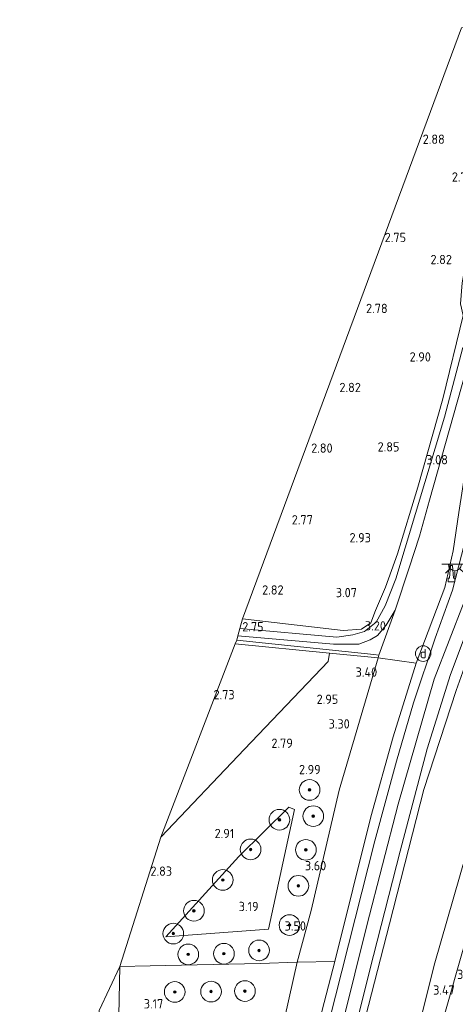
# Model space of a CAD drawing. Extents: x 141961 to 144947, y 416202 to 417778.
# Tile 43 of 122: x 142550 to 142635, y 417570 to 417761. Entities that reach past the tile are written whole.
import ezdxf
from ezdxf.enums import TextEntityAlignment as Align
from ezdxf.lldxf.tags import DXFTag

# ---------------------------------------------------------------- set-up
doc = ezdxf.new("R2010")
doc.units = 0
for name, color, linetype, lineweight in [('B-ME-BV-GELEIDECONSTRUCTIE-S', 210, 'Continuous', 25), ('B-ME-GR-BOOM-S', 90, 'Continuous', 25), ('B-ME-GR-BOUWLAND_AKKERBOUW-GV', 80, 'Continuous', 13), ('B-ME-GR-GRAS-GV', 60, 'Continuous', 13), ('B-ME-GR-HAAG-G', 90, 'GR-HAAG1', 13), ('B-ME-GW-TALUD_KRUIN-G', 90, 'Continuous', 18), ('B-ME-GW-TALUD_TEEN-G', 90, 'Continuous', 18), ('B-ME-IE-MEUBILAIR_DIJKPAAL-S', 7, 'Continuous', 25), ('B-ME-IE-MEUBILAIR_WEGMEUBILAIR-S', 7, 'Continuous', 25), ('B-ME-IE-TERREINAFSCHEIDING_DOORGANG-G', 210, 'Continuous', 18), ('B-ME-IE-TERREINAFSCHEIDING_KUNSTMATIG_HEKWERK-G', 20, 'IE-TERREINAFSCHEIDING-KUNSTMATIG', 18), ('B-ME-KG-GRENS_OPNAME-G', 210, 'KG-OPNAME', 18), ('B-ME-OG-HOOGTEPUNT-S', 7, 'Continuous', 25), ('B-ME-OG-TERREIN_GROEN-GV', 7, 'Continuous', 18), ('B-ME-VH-VERHARDING_ASFALT-GV', 252, 'Continuous', 18), ('B-ME-VH-VERHARDING_HALFVERHARDING-GV', 252, 'Continuous', 18), ('B-ME-WH-WINTERBED-G', 150, 'WH-WINTERBED', 18)]:
    doc.layers.add(name, color=color, linetype=linetype, lineweight=lineweight)
doc.styles.add('NLCS-ISO', font='NLCS-ISO.ttf')
doc.styles.add('NLCS-ISO-ANNOTATIVE-T18', font='NLCS-ISO.ttf', dxfattribs={"height": 1.8})
doc.styles.get("Standard").update_dxf_attribs({"font": 'arial.ttf'})
doc.linetypes.add('GR-HAAG1', pattern='A,6,[176,NLCS.SHX,S=0.125,R=0,X=0,Y=0],-2', length=8)
doc.linetypes.add('IE-TERREINAFSCHEIDING-KUNSTMATIG', pattern='A,4,[82,NLCS.SHX,S=0.75,R=90,X=0,Y=0],4,-2', length=10)
tags = doc.linetypes.add('KG-OPNAME', pattern='A,5.5,-2,["O",Standard,S=1.8,R=0,X=-0.5,Y=-0.9],-2,5.5,-2,[5,NLCS.SHX,S=0.75,R=0,X=0,Y=0],-2', length=19).pattern_tags.tags
tags[6] = DXFTag(74, 10)
tags = doc.linetypes.add('WH-WINTERBED', pattern='A,6,-3.5,["WB",Standard,S=1.8,R=0,X=-1.5,Y=-0.9],-3.5,6,-3.5,6,-3.5,6,-3.5,6,-3.5', length=51).pattern_tags.tags
tags[6] = DXFTag(74, 10)

# ---------------------------------------------------------------- blocks, each defined once
blk = doc.blocks.new('SAL-HOOGTELABEL-SO')
at = {"color": 0, "linetype": 'ByBlock', "lineweight": -2, "style": 'NLCS-ISO-ANNOTATIVE-T18'}
blk.add_attdef('HOOGTE', text='', height=1.8, dxfattribs=at).set_placement((2.79, 0), align=Align.RIGHT)
blk = doc.blocks.new('SIE-WEG_GELEIDECONSTRUCTIE-SO')
at = {"color": 0, "linetype": 'ByBlock', "lineweight": 18}
blk.add_lwpolyline([(0.4, -0.87), (0.2, 1.59), (-0.2, 1.59), (-0.4, -0.87), (-0.65, -0.87), (-0.65, -1.59), (0.65, -1.59), (0.65, -0.87)], close=True, dxfattribs=at)
blk = doc.blocks.new('SGR-BOOM_01-SO')
at = {"linetype": 'ByBlock', "lineweight": 18}
h = blk.add_hatch(color=0, dxfattribs=at)
h.dxf.hatch_style = 1
edge = h.paths.add_edge_path()
edge.add_arc((0, 0), 0.25, 0, 360)
at = {"color": 0, "linetype": 'ByBlock', "lineweight": 18}
for radius in [2, 0.25]:
    blk.add_circle((0, 0), radius, dxfattribs=at)
blk = doc.blocks.new('SIE-DIJKPAAL-SO')
at = {"color": 0, "linetype": 'ByBlock', "lineweight": 18}
blk.add_circle((0, 0), 1.5, dxfattribs=at)
at = {"color": 0, "linetype": 'ByBlock', "lineweight": 18, "style": 'NLCS-ISO'}
blk.add_text('d', height=1.8, dxfattribs=at).set_placement((0, 0), align=Align.MIDDLE_CENTER)
blk = doc.blocks.new('SKL-ET_OV_LICHTPUNT-SO')
at = {"color": 0, "linetype": 'ByBlock', "lineweight": 18}
for points in [[(-1.25, 0), (-2.5, 0)], [(1.25, 0), (2.5, 0)], [(-0.92, -0.85), (-1.83, -1.7)], [(0, -1.25), (0, -2.5)], [(0.92, -0.85), (1.83, -1.7)]]:
    blk.add_lwpolyline(points, dxfattribs=at)
blk.add_lwpolyline([(0, 0), (1.25, 0, -1), (-1.25, 0)], format="xyb", close=True, dxfattribs=at)

msp = doc.modelspace()

# ---------------------------------------------------------------- linework, layer by layer
at = {"layer": 'B-ME-GR-BOUWLAND_AKKERBOUW-GV'}
msp.add_polyline3d([(142616.38, 417642.8, 3.23), (142612.87, 417642.54, 2.97), (142593.35, 417644.75, 2.77), (142635.79, 417759.21, 2.77), (142648.52, 417760.3, 2.75), (142646.85, 417752.99, 2.6), (142637.79, 417720.31, 2.78), (142635.88, 417709.81, 2.8), (142635.59, 417705.77, 3.07), (142636.1, 417703.48, 3.07), (142632.18, 417687.34, 3.16), (142627.33, 417670.26, 3.25), (142623.35, 417657.35, 3.39), (142621.08, 417650.94, 3.46), (142619.15, 417646.36, 3.42), (142618.2, 417644.03, 3.26)], close=True, dxfattribs=at)
at = {"layer": 'B-ME-GR-GRAS-GV'}
for points in [[(142607.54, 417564.02, 6.91), (142611.25, 417578.47, 6.86), (142618.25, 417606.45, 6.9), (142622.53, 417621.92, 6.93), (142627.02, 417636.2, 6.79), (142632.55, 417650.86, 6.74), (142634.15, 417657.96, 6.6), (142635.25, 417665.38, 6.32), (142639.15, 417690.35, 4.5), (142641.51, 417704.96, 3.63), (142641.98, 417704.87, 3.67), (142637.67, 417673.55, 5.82), (142636.96, 417667.8, 6.27), (142637.08, 417665.47, 6.41), (142636.33, 417659.35, 6.69), (142634.02, 417650.3, 6.79), (142630.68, 417641.03, 6.77), (142626.47, 417628.52, 6.87), (142623.16, 417617.24, 6.88), (142618.98, 417601.78, 6.9), (142610.1, 417566.65, 6.96)], [(142636.04, 417697.29, 2.95), (142632.45, 417683.79, 3.05), (142623.07, 417652.54, 3.51), (142621.02, 417647.32, 3.54), (142619.22, 417644.12, 3.43), (142617.01, 417642.32, 3.26), (142614.71, 417641.7, 3.1), (142611.65, 417641.21, 2.95), (142592.84, 417642.89, 2.8), (142593.35, 417644.75, 2.77), (142612.87, 417642.54, 2.97), (142616.38, 417642.8, 3.23), (142618.2, 417644.03, 3.26), (142619.15, 417646.36, 3.42), (142621.08, 417650.94, 3.46), (142623.35, 417657.35, 3.39), (142627.33, 417670.26, 3.25), (142632.18, 417687.34, 3.16), (142636.1, 417703.48, 3.07)], [(142613.44, 417558.53, 7), (142618.73, 417579.59, 7), (142623.9, 417599.79, 6.98), (142629.1, 417619.6, 6.89), (142633.66, 417633.97, 6.79), (142638.61, 417647.23, 6.86), (142645.64, 417662.5, 6.81), (142653.76, 417677.42, 6.68), (142658.8, 417684.63, 6.57), (142658.3, 417681.44, 6.57), (142649.13, 417665.22, 6.67), (142643.03, 417652.38, 6.79), (142638.94, 417642.68, 6.65), (142634.71, 417630.9, 6.71), (142628.5, 417611.76, 6.87), (142621.8, 417585.71, 6.92), (142612.45, 417549.34, 6.98)], [(142622.02, 417543.91, 3.45), (142630.61, 417578.2, 3.36), (142639.08, 417607.56, 2.82), (142646.91, 417631.75, 2.66), (142655.28, 417652.98, 2.75), (142659.58, 417662.36, 2.69), (142660.2, 417653.96, 2.57), (142655.18, 417642.47, 2.5), (142653.42, 417637.55, 2.45), (142649.22, 417625.52, 2.56), (142641.52, 417599.33, 2.6), (142635.83, 417579.91, 3.22), (142632.83, 417569.29, 3.47)], [(142632.83, 417569.29, 3.47), (142635.83, 417579.91, 3.22)]]:
    msp.add_polyline3d(points, dxfattribs=at)
for points in [[(142632.55, 417650.86, 6.74), (142627.02, 417636.2, 6.79), (142619.63, 417637.24, 3.71), (142619.79, 417637.75, 3.69), (142622.9, 417646.43, 3.53), (142625.63, 417654.64, 3.48), (142627.62, 417660.75, 3.43), (142629.56, 417667.72, 3.27), (142637.29, 417695.16, 3.01), (142640.5, 417704.27, 3.41), (142641.51, 417704.96, 3.63), (142639.15, 417690.35, 4.5), (142635.25, 417665.38, 6.32), (142634.15, 417657.96, 6.6)], [(142605.12, 417505.57, 4.95), (142600.03, 417501.26, 6.74), (142602.88, 417513.33, 6.86), (142612.45, 417549.34, 6.98), (142621.8, 417585.71, 6.92), (142628.5, 417611.76, 6.87), (142634.71, 417630.9, 6.71), (142638.94, 417642.68, 6.65), (142643.03, 417652.38, 6.79), (142649.13, 417665.22, 6.67), (142658.3, 417681.44, 6.57), (142659.58, 417662.36, 2.69), (142655.28, 417652.98, 2.75), (142646.91, 417631.75, 2.66), (142639.08, 417607.56, 2.82), (142630.61, 417578.2, 3.36), (142622.02, 417543.91, 3.45), (142615.14, 417519.35, 3.63), (142611.54, 417513.32, 3.75), (142609.25, 417510.09, 4.22)], [(142622.9, 417646.43, 3.53), (142619.79, 417637.75, 3.69), (142618.78, 417637.89, 3.63), (142592.31, 417640.68, 2.81), (142592.46, 417641.5, 2.8), (142611, 417639.87, 2.88), (142615.88, 417639.87, 3.22), (142618.11, 417640.71, 3.31), (142619.5, 417641.54, 3.44), (142621.2, 417643.53, 3.48)], [(142619.79, 417637.75, 3.69), (142619.63, 417637.24, 3.71), (142610.22, 417638.13, 3.1), (142591.95, 417639.92, 2.81), (142592.31, 417640.68, 2.81), (142618.78, 417637.89, 3.63)], [(142612.11, 417611.58, 3.79), (142606.67, 417588.31, 3.86), (142603.94, 417578.3, 3.88), (142596.77, 417578.04, 3.35), (142575.54, 417577.61, 3.06), (142569.66, 417577.5, 2.98), (142577.55, 417602.52, 2.87), (142593.76, 417619.52, 2.94), (142609.97, 417636.53, 3.01), (142610.22, 417638.13, 3.1), (142619.63, 417637.24, 3.71)], [(142611.25, 417578.47, 6.86), (142603.94, 417578.3, 3.88), (142606.67, 417588.31, 3.86), (142612.11, 417611.58, 3.79), (142619.63, 417637.24, 3.71), (142627.02, 417636.2, 6.79), (142622.53, 417621.92, 6.93), (142618.25, 417606.45, 6.9)], [(142592.64, 417598.74, 3.14), (142578.56, 417583.21, 3.18), (142598.43, 417584.73, 3.34), (142603.45, 417607.85, 3.14), (142602.38, 417608.35, 3.14)], [(142598.43, 417584.73, 3.34), (142578.56, 417583.21, 3.18), (142592.64, 417598.74, 3.14), (142602.38, 417608.35, 3.14), (142603.45, 417607.85, 3.14)], [(142590.72, 417521.2, 4.07), (142586.7, 417504.55, 3.72), (142574.95, 417518.66, 3.08), (142569.11, 417525.18, 2.92), (142569.13, 417552.26, 2.98), (142569.66, 417577.5, 2.98), (142575.54, 417577.61, 3.06), (142596.77, 417578.04, 3.35), (142603.94, 417578.3, 3.88), (142596.78, 417546.36, 4.04)], [(142593.83, 417514.22, 6.25), (142589.02, 417501.88, 5.06), (142586.7, 417504.55, 3.72), (142590.72, 417521.2, 4.07), (142596.78, 417546.36, 4.04), (142603.94, 417578.3, 3.88), (142611.25, 417578.47, 6.86), (142607.54, 417564.02, 6.91), (142602.48, 417544.4, 6.89), (142597.43, 417524.78, 6.86)], [(142569.11, 417525.18, 2.92), (142565.59, 417524.72, 1.47), (142565.21, 417544.31, 1.47), (142565.63, 417568.94, 1.47), (142569.66, 417577.5, 2.98), (142569.13, 417552.26, 2.98)]]:
    msp.add_polyline3d(points, close=True, dxfattribs=at)
at = {"layer": 'B-ME-GR-HAAG-G'}
for points in [[(142636.1, 417703.48, 3.07), (142632.18, 417687.34, 3.16), (142627.33, 417670.26, 3.25)], [(142618.2, 417644.03, 3.26), (142616.38, 417642.8, 3.23), (142612.87, 417642.54, 2.97), (142593.35, 417644.75, 2.77)], [(142619.79, 417637.75, 3.69), (142618.78, 417637.89, 3.63), (142592.31, 417640.68, 2.81)]]:
    msp.add_polyline3d(points, dxfattribs=at)
at = {"layer": 'B-ME-GW-TALUD_KRUIN-G'}
for points in [[(142627.02, 417636.2, 6.79), (142632.55, 417650.86, 6.74), (142634.15, 417657.96, 6.6), (142635.25, 417665.38, 6.32), (142639.15, 417690.35, 4.5), (142641.51, 417704.96, 3.63)], [(142600.03, 417501.26, 6.74), (142602.88, 417513.33, 6.86), (142612.45, 417549.34, 6.98), (142621.8, 417585.71, 6.92), (142628.5, 417611.76, 6.87), (142634.71, 417630.9, 6.71), (142638.94, 417642.68, 6.65), (142643.03, 417652.38, 6.79), (142649.13, 417665.22, 6.67), (142658.3, 417681.44, 6.57)], [(142550.26, 417493.92, 3.02), (142551.15, 417494, 3.03), (142556.56, 417494.53, 3.13), (142562.2, 417496.3, 3.13), (142566.9, 417499.16, 3), (142569.34, 417503.03, 3.05), (142569.62, 417508.18, 3.07), (142569.11, 417525.18, 2.92), (142569.13, 417552.26, 2.98), (142569.66, 417577.5, 2.98)]]:
    msp.add_polyline3d(points, dxfattribs=at)
at = {"layer": 'B-ME-GW-TALUD_TEEN-G'}
for points in [[(142641.51, 417704.96, 3.63), (142640.5, 417704.27, 3.41), (142637.29, 417695.16, 3.01), (142629.56, 417667.72, 3.27), (142627.62, 417660.75, 3.43), (142625.63, 417654.64, 3.48), (142622.9, 417646.43, 3.53), (142619.79, 417637.75, 3.69), (142619.63, 417637.24, 3.71), (142612.11, 417611.58, 3.79), (142606.67, 417588.31, 3.86), (142603.94, 417578.3, 3.88), (142596.78, 417546.36, 4.04), (142590.72, 417521.2, 4.07), (142586.7, 417504.55, 3.72), (142585.36, 417499.24, 3.84), (142583.3, 417493.28, 3.99), (142580.96, 417488.72, 4.1), (142577.65, 417482.23, 4.24)], [(142600.03, 417501.26, 6.74), (142605.12, 417505.57, 4.95), (142609.25, 417510.09, 4.22), (142611.54, 417513.32, 3.75), (142615.14, 417519.35, 3.63), (142622.02, 417543.91, 3.45), (142630.61, 417578.2, 3.36), (142639.08, 417607.56, 2.82), (142646.91, 417631.75, 2.66), (142655.28, 417652.98, 2.75), (142659.58, 417662.36, 2.69)]]:
    msp.add_polyline3d(points, dxfattribs=at)
at = {"layer": 'B-ME-IE-TERREINAFSCHEIDING_DOORGANG-G'}
msp.add_polyline3d([(142569.66, 417577.5, 2.98), (142575.54, 417577.61, 3.06)], dxfattribs=at)
at = {"layer": 'B-ME-IE-TERREINAFSCHEIDING_KUNSTMATIG_HEKWERK-G'}
for points in [[(142614.95, 417509.39, 3.48), (142618.82, 417518.34, 3.63), (142624.24, 417536.14, 3.56), (142630.25, 417560.27, 3.44), (142632.83, 417569.29, 3.47), (142635.83, 417579.91, 3.22), (142641.52, 417599.33, 2.6), (142649.22, 417625.52, 2.56), (142653.42, 417637.55, 2.45), (142655.18, 417642.47, 2.5), (142660.2, 417653.96, 2.57)], [(142591.95, 417639.92, 2.81), (142610.22, 417638.13, 3.1)], [(142577.55, 417602.52, 2.87), (142593.76, 417619.52, 2.94), (142609.97, 417636.53, 3.01), (142610.22, 417638.13, 3.1), (142619.63, 417637.24, 3.71), (142627.02, 417636.2, 6.79)], [(142627.02, 417636.2, 6.79), (142622.53, 417621.92, 6.93), (142618.25, 417606.45, 6.9), (142611.25, 417578.47, 6.86), (142607.54, 417564.02, 6.91), (142602.48, 417544.4, 6.89), (142597.43, 417524.78, 6.86)], [(142575.54, 417577.61, 3.06), (142596.77, 417578.04, 3.35), (142603.94, 417578.3, 3.88), (142611.25, 417578.47, 6.86)]]:
    msp.add_polyline3d(points, dxfattribs=at)
msp.add_polyline3d([(142578.56, 417583.21, 3.18), (142592.64, 417598.74, 3.14), (142602.38, 417608.35, 3.14), (142603.45, 417607.85, 3.14), (142598.43, 417584.73, 3.34)], close=True, dxfattribs=at)
at = {"layer": 'B-ME-KG-GRENS_OPNAME-G'}
msp.add_polyline3d([(142654.23, 417760.59, 3.04), (142653.65, 417760.77, 3.04), (142648.52, 417760.3, 2.75), (142635.79, 417759.21, 2.77), (142593.35, 417644.75, 2.77), (142592.84, 417642.89, 2.8), (142592.46, 417641.5, 2.8), (142592.31, 417640.68, 2.81), (142591.95, 417639.92, 2.81), (142577.55, 417602.52, 2.87), (142569.66, 417577.5, 2.98), (142565.63, 417568.94, 1.47)], dxfattribs=at)
at = {"layer": 'B-ME-OG-TERREIN_GROEN-GV'}
msp.add_polyline3d([(142593.76, 417619.52, 2.94), (142577.55, 417602.52, 2.87), (142591.95, 417639.92, 2.81), (142610.22, 417638.13, 3.1), (142609.97, 417636.53, 3.01)], close=True, dxfattribs=at)
at = {"layer": 'B-ME-VH-VERHARDING_ASFALT-GV'}
for points in [[(142610.1, 417566.65, 6.96), (142618.98, 417601.78, 6.9), (142623.16, 417617.24, 6.88), (142626.47, 417628.52, 6.87), (142630.68, 417641.03, 6.77), (142634.02, 417650.3, 6.79), (142636.33, 417659.35, 6.69)], [(142638.61, 417647.23, 6.86), (142633.66, 417633.97, 6.79), (142629.1, 417619.6, 6.89), (142623.9, 417599.79, 6.98), (142618.73, 417579.59, 7), (142613.44, 417558.53, 7)]]:
    msp.add_polyline3d(points, dxfattribs=at)
at = {"layer": 'B-ME-VH-VERHARDING_HALFVERHARDING-GV'}
msp.add_polyline3d([(142637.29, 417695.16, 3.01), (142629.56, 417667.72, 3.27), (142627.62, 417660.75, 3.43), (142625.63, 417654.64, 3.48), (142622.9, 417646.43, 3.53), (142621.2, 417643.53, 3.48), (142619.5, 417641.54, 3.44), (142618.11, 417640.71, 3.31), (142615.88, 417639.87, 3.22), (142611, 417639.87, 2.88), (142592.46, 417641.5, 2.8), (142592.84, 417642.89, 2.8), (142611.65, 417641.21, 2.95), (142614.71, 417641.7, 3.1), (142617.01, 417642.32, 3.26), (142619.22, 417644.12, 3.43), (142621.02, 417647.32, 3.54), (142623.07, 417652.54, 3.51), (142632.45, 417683.79, 3.05), (142636.04, 417697.29, 2.95)], dxfattribs=at)
at = {"layer": 'B-ME-WH-WINTERBED-G'}
msp.add_polyline3d([(142664.51, 417697.55, 6.66), (142664.34, 417697.36, 6.66), (142657.63, 417688.68, 6.68), (142650.08, 417676.05, 6.77), (142639.2, 417655.57, 6.81), (142630.46, 417633.09, 6.84), (142623.5, 417608.87, 6.98), (142617.46, 417585.43, 6.98), (142610.52, 417557.58, 6.99), (142602.56, 417526.89, 6.92), (142596.41, 417500.18, 6.81), (142590.49, 417476.51, 6.84), (142585.57, 417454.88, 6.69), (142582.18, 417428.25, 6.66), (142580.45, 417401.93, 6.82)], dxfattribs=at)

# ---------------------------------------------------------------- block references
at = {"layer": 'B-ME-BV-GELEIDECONSTRUCTIE-S'}
msp.add_blockref('SIE-WEG_GELEIDECONSTRUCTIE-SO', (142633.84, 417653.54, 6.75), dxfattribs=at)
at = {"layer": 'B-ME-GR-BOOM-S'}
for p in [(142606.37, 417611.66, 3.29), (142607.08, 417606.58, 3.46), (142600.52, 417605.88, 3.09), (142594.96, 417600.14, 3.09), (142605.65, 417600.05, 3.44), (142589.56, 417594.22, 2.97), (142604.19, 417593.09, 3.5), (142583.98, 417588.26, 3.09), (142602.48, 417585.5, 3.53), (142579.99, 417583.84, 3.07), (142582.88, 417579.82, 3.03), (142589.79, 417579.95, 3.11), (142596.58, 417580.59, 3.33), (142580.27, 417572.54, 3.13), (142587.29, 417572.61, 3.12), (142593.85, 417572.72, 3.29)]:
    msp.add_blockref('SGR-BOOM_01-SO', p, dxfattribs=at)
at = {"layer": 'B-ME-IE-MEUBILAIR_DIJKPAAL-S'}
msp.add_blockref('SIE-DIJKPAAL-SO', (142628.35, 417638.05, 7.51), dxfattribs=at)
at = {"layer": 'B-ME-IE-MEUBILAIR_WEGMEUBILAIR-S'}
msp.add_blockref('SKL-ET_OV_LICHTPUNT-SO', (142634.49, 417655.35, 6.74), dxfattribs=at)
at = {"layer": 'B-ME-OG-HOOGTEPUNT-S'}
for p, values in [((142629.74, 417736.73, 2.88), {'HOOGTE': '2.88'}), ((142635.16, 417729.42, 2.72), {'HOOGTE': '2.72'}), ((142622.25, 417717.71, 2.75), {'HOOGTE': '2.75'}), ((142631.12, 417713.44, 2.82), {'HOOGTE': '2.82'}), ((142618.68, 417703.97, 2.78), {'HOOGTE': '2.78'}), ((142627.05, 417694.59, 2.9), {'HOOGTE': '2.90'}), ((142613.5, 417688.67, 2.82), {'HOOGTE': '2.82'}), ((142620.96, 417677.17, 2.85), {'HOOGTE': '2.85'}), ((142608.03, 417676.93, 2.8), {'HOOGTE': '2.80'}), ((142630.34, 417674.68, 3.08), {'HOOGTE': '3.08'}), ((142604.21, 417663.05, 2.77), {'HOOGTE': '2.77'}), ((142615.45, 417659.58, 2.93), {'HOOGTE': '2.93'}), ((142598.54, 417649.47, 2.82), {'HOOGTE': '2.82'}), ((142612.74, 417648.96, 3.07), {'HOOGTE': '3.07'}), ((142594.67, 417642.35, 2.75), {'HOOGTE': '2.75'}), ((142618.35, 417642.52, 3.19), {'HOOGTE': '3.20'}), ((142616.66, 417633.57, 3.4), {'HOOGTE': '3.40'}), ((142589.07, 417629.19, 2.73), {'HOOGTE': '2.73'}), ((142609.13, 417628.31, 2.95), {'HOOGTE': '2.95'}), ((142611.35, 417623.54, 3.3), {'HOOGTE': '3.30'}), ((142600.33, 417619.8, 2.79), {'HOOGTE': '2.79'}), ((142605.73, 417614.7, 2.99), {'HOOGTE': '2.99'}), ((142588.99, 417602.32, 2.91), {'HOOGTE': '2.91'}), ((142576.96, 417595.03, 2.83), {'HOOGTE': '2.83'}), ((142606.8, 417596.09, 3.6), {'HOOGTE': '3.60'}), ((142593.7, 417588.19, 3.19), {'HOOGTE': '3.19'}), ((142602.88, 417584.42, 3.5), {'HOOGTE': '3.50'}), ((142635.87, 417575.05, 3.01), {'HOOGTE': '3.01'}), ((142631.69, 417572.02, 3.47), {'HOOGTE': '3.47'}), ((142575.26, 417569.35, 3.17), {'HOOGTE': '3.17'})]:
    msp.add_blockref('SAL-HOOGTELABEL-SO', p, dxfattribs=at).add_auto_attribs(values)

doc.saveas('drawing.dxf')
